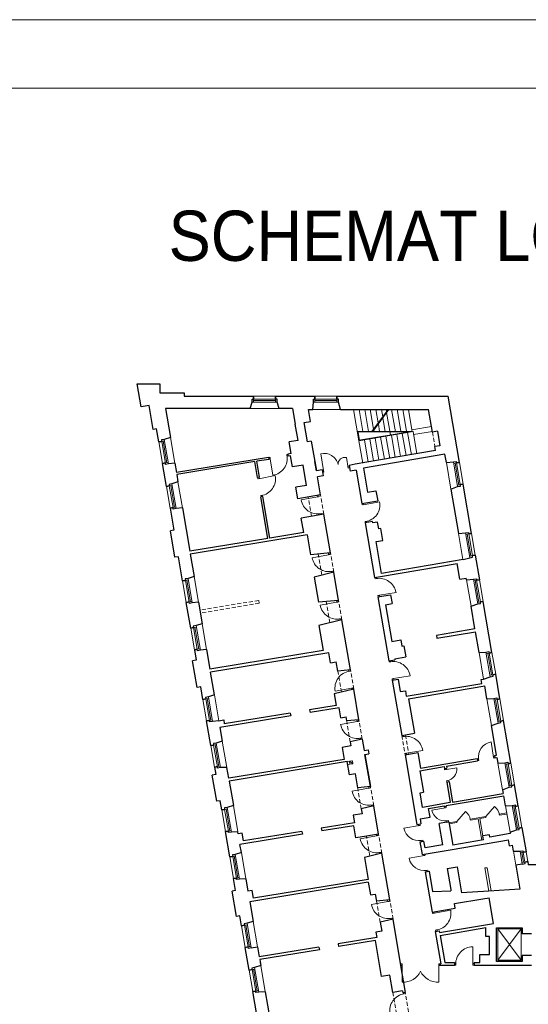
# Model space of a CAD drawing. Header units: centimetres. Extents: x 690840 to 714026, y 27673 to 40762.
# Tile 68 of 162: x 701292 to 701422, y 34511 to 34762. Entities that reach past the tile are written whole.
import ezdxf

# ---------------------------------------------------------------- set-up
doc = ezdxf.new("R2010")
doc.units = ezdxf.units.CM
doc.linetypes.add('DASHED', pattern=[19.05, 12.7, -6.35])
for name, color, linetype, lineweight in [('Drzwi i okna', 51, 'Continuous', 9), ('Kanały wentylacyjne', 3, 'Continuous', 9), ('Opis', 102, 'Continuous', 9), ('Przekrojowa', 253, 'Continuous', 25), ('Ramka', 255, 'Continuous', 9), ('Widokowa', 140, 'Continuous', 9)]:
    doc.layers.add(name, color=color, linetype=linetype, lineweight=lineweight)
doc.layers.add('Obrys powierzchni', color=50, linetype='Continuous', lineweight=9, plot=False)
doc.styles.add('ARIELCE', font='arial.ttf', dxfattribs={"width": 0.9})

# ---------------------------------------------------------------- blocks, each defined once
blk = doc.blocks.new('zw$2918')
at = {"layer": 'Drzwi i okna', "color": 0}
for p, q in [((677.6, -373.9), (670.5, -375.1)), ((671.9, -383), (678.9, -381.8)), ((679, -382.8), (677.6, -373.9)), ((678.9, -381.8), (692.5, -466.2)), ((763.4, -360), (769.2, -359.1)), ((764.8, -368.9), (763.4, -360)), ((764.7, -367.9), (770.3, -367)), ((950.2, -441.6), (936.3, -357.3)), ((1076.8, -429.8), (1067.9, -376)), ((950.2, -441.6), (943.7, -442.7)), ((951.7, -450.5), (945.2, -451.6)), ((950.2, -441.6), (951.7, -450.5)), ((1075.3, -420.9), (1081.8, -419.8)), ((1075.3, -420.9), (1076.8, -429.8)), ((1076.8, -429.8), (1083.3, -428.7)), ((615.9, -484.8), (614.8, -478.3)), ((624.8, -483.3), (615.9, -484.8)), ((620.3, -484.1), (704.4, -468.5)), ((623.8, -483.5), (622.7, -477)), ((639.5, -569), (630.7, -570.5)), ((630.7, -570.5), (631.8, -576.8)), ((639.7, -575.5), (638.6, -569.1)), ((920.3, -577.2), (836.2, -592.7)), ((919, -570.3), (920.3, -577.2)), ((919.3, -577.4), (928.1, -575.7)), ((928.1, -575.7), (926.8, -568.6)), ((1153.2, -616.9), (1237.4, -602)), ((1148.8, -617.6), (1147.7, -611.1)), ((1157.7, -616.2), (1148.8, -617.6)), ((1156.7, -616.3), (1155.6, -609.8)), ((935, -662.8), (943.9, -661.2)), ((936, -662.7), (937, -668.3)), ((943.9, -661.2), (944.9, -667)), ((1171.8, -701.9), (1162.9, -703.4)), ((1162.9, -703.4), (1164, -709.8)), ((1171.8, -708.5), (1170.8, -702.1)), ((976.6, -872), (892.5, -887.5)), ((975.4, -865.1), (976.6, -872)), ((975.6, -872.2), (984.5, -870.6)), ((984.5, -870.6), (983.2, -863.5)), ((991.4, -957.7), (1000.2, -956.1)), ((992.3, -957.5), (993.4, -963.1)), ((1000.2, -956.1), (1001.3, -961.8)), ((1214.4, -995), (1213.3, -988.5)), ((1223.3, -993.5), (1214.4, -995)), ((1222.3, -993.7), (1221.2, -987.2)), ((1026, -1113.1), (1024.7, -1106)), ((1237.4, -1079.3), (1228.5, -1080.7)), ((1228.5, -1080.7), (1229.6, -1087.1)), ((1236.4, -1079.4), (1320.8, -1065.5)), ((1237.5, -1085.8), (1236.4, -1079.4)), ((1018.1, -1114.5), (934, -1130)), ((1016.6, -1106.5), (1018.1, -1114.5)), ((1017.1, -1114.7), (1026, -1113.1)), ((1032.8, -1200.2), (1041.7, -1198.5)), ((1033.8, -1200), (1035, -1206.3)), ((1041.7, -1198.5), (1042.8, -1204.4)), ((1286.2, -1419.9), (1285.2, -1413.4)), ((1295.1, -1418.5), (1286.2, -1419.9)), ((1294.1, -1418.6), (1293, -1412.1)), ((1079.3, -1467.8), (1078.1, -1461.3)), ((1078.3, -1468), (1087.1, -1466.4)), ((1087.1, -1466.4), (1086.1, -1460.7)), ((1309.2, -1504.2), (1300.4, -1505.7)), ((1300.4, -1505.7), (1301.4, -1512.1)), ((1308.2, -1504.4), (1392.6, -1490.5)), ((1309.3, -1510.8), (1308.2, -1504.4)), ((1094.6, -1553.4), (1010.4, -1568.4)), ((1093.6, -1553.5), (1102.4, -1552)), ((1095.9, -1561.1), (1094.6, -1553.4)), ((1102.4, -1552), (1103.7, -1559.1)), ((1122.3, -1723.7), (1038.2, -1739.1)), ((1120.8, -1715.6), (1122.3, -1723.7)), ((1121.3, -1723.8), (1130.1, -1722.2)), ((1130.1, -1722.2), (1128.8, -1714.9)), ((1137, -1809.3), (1145.8, -1807.7)), ((1138, -1809.1), (1139.1, -1815.5)), ((1145.8, -1807.7), (1146.9, -1813.6)), ((1351.6, -1801.4), (1350.5, -1794.9)), ((1360.5, -1799.9), (1351.6, -1801.4)), ((1359.5, -1800.1), (1358.4, -1793.6)), ((1818.8, -1907), (1805.9, -1828.1)), ((1374.6, -1885.7), (1365.7, -1887.1)), ((1365.7, -1887.1), (1366.8, -1893.5)), ((1373.6, -1885.8), (1458, -1871.9)), ((1374.7, -1892.2), (1373.6, -1885.8)), ((1817.9, -1901.6), (1819.4, -1910.5)), ((1824.5, -1901.5), (1818.1, -1902.6)), ((1819.4, -1910.5), (1825.8, -1909.4)), ((1568.7, -1970.2), (1630.4, -1960.2)), ((1742.2, -1915), (1735.7, -1916.1)), ((1743.5, -1922.9), (1737, -1924)), ((1742, -1914), (1743.5, -1922.9)), ((1568.7, -1970.2), (1567.6, -1963.7)), ((1577.6, -1968.8), (1568.7, -1970.2)), ((1575.6, -1969), (1574.5, -1962.5)), ((1179.1, -2056.7), (1180.6, -2064.7)), ((1188.4, -2063.3), (1187.1, -2056.2)), ((1585.5, -2025.1), (1578.6, -2026.3)), ((1578.6, -2026.3), (1579.6, -2032.7)), ((1586.5, -2031.5), (1585.5, -2025.1)), ((1180.6, -2064.7), (1096.5, -2080.2)), ((1179.6, -2064.9), (1188.4, -2063.3)), ((1195.3, -2150.4), (1204.2, -2148.8)), ((1196.3, -2150.2), (1197.3, -2155.8)), ((1204.2, -2148.8), (1205.2, -2154.5)), ((1568.4, -2165.1), (1567.3, -2158.6)), ((1577.2, -2163.6), (1576.2, -2157.1)), ((1572.8, -2164.4), (1503.7, -2175.8)), ((1568.4, -2165.1), (1577.2, -2163.6)), ((1440.3, -2254.8), (1361.5, -2268.6)), ((1434.7, -2249.2), (1435.8, -2255.6)), ((1434.8, -2255.8), (1443.7, -2254.2)), ((1443.7, -2254.2), (1442.6, -2247.8)), ((1579.3, -2231.1), (1588.2, -2229.7)), ((1580.4, -2237.5), (1579.3, -2231.1)), ((1588.2, -2229.7), (1589.2, -2236.1)), ((1222, -2307.2), (1137.9, -2322.7)), ((1220.8, -2300.3), (1222, -2307.2)), ((1221.1, -2307.4), (1229.9, -2305.8)), ((1229.9, -2305.8), (1228.6, -2298.7)), ((1448.1, -2331.5), (1456.9, -2330)), ((1449.1, -2331.4), (1450.2, -2337.9)), ((1456.9, -2330), (1458.1, -2336.5)), ((1236.8, -2392.9), (1245.6, -2391.2)), ((1237.8, -2392.7), (1238.9, -2399)), ((1245.6, -2391.2), (1246.7, -2397)), ((1466.6, -2407.6), (1387.8, -2421.4)), ((1461, -2402), (1462.2, -2408.4)), ((1461.2, -2408.5), (1470, -2407)), ((1470, -2407), (1468.9, -2400.6)), ((1474.4, -2484.3), (1483.3, -2482.8)), ((1475.4, -2484.1), (1476.5, -2490.6)), ((1483.3, -2482.8), (1484.4, -2489.3)), ((1279.5, -2643.3), (1195.4, -2658.8)), ((1278, -2635.3), (1279.5, -2643.3)), ((1278.5, -2643.5), (1287.4, -2641.9)), ((1287.4, -2641.9), (1286, -2634.6)), ((1507.8, -2703.3), (1506.6, -2696.3)), ((1516.7, -2701.7), (1507.8, -2703.3)), ((1514.5, -2695), (1515.7, -2701.9)), ((1515.7, -2701.9), (1600, -2687.6)), ((1294.2, -2729), (1303.1, -2727.4)), ((1295.2, -2728.8), (1296.4, -2735.1)), ((1303.1, -2727.4), (1304.2, -2733.2)), ((1531.2, -2787.4), (1522.3, -2788.9)), ((1522.3, -2788.9), (1523.3, -2794.9)), ((1530.2, -2787.6), (1531.2, -2793.6)), ((1712.5, -2960), (1712.1, -2874.5)), ((1352.7, -2961.1), (1346.2, -2961.1)), ((1352.6, -2970.1), (1352.7, -2961.1)), ((1539.7, -2970.1), (1539.7, -2961.1)), ((1539.7, -2961.1), (1546.2, -2961.1)), ((1625.6, -2960.5), (1619, -2960.5)), ((1625.6, -2959.5), (1625.6, -2968.5)), ((1712.5, -2959), (1712.5, -2968)), ((1719, -2960), (1712.5, -2960)), ((1346.2, -2969.1), (1352.6, -2969.1)), ((1352.6, -2969.1), (1352.5, -3054.6)), ((1546.2, -2969.1), (1539.7, -2969.1)), ((1539.7, -2969.1), (1539.8, -3054.6)), ((1625.6, -2968.5), (1619, -2968.5)), ((1712.5, -2968), (1719, -2968)), ((1359.2, -3114.6), (1358.2, -3109)), ((1358.2, -3114.8), (1367, -3113.2)), ((1367, -3113.2), (1366, -3107.4))]:
    blk.add_line(p, q, dxfattribs=at)
at = {"layer": 'Drzwi i okna', "color": 0, "ltscale": 1.6}
for p, q in [((1778.9, -2208.5), (1823.5, -2158.4)), ((1630.6, -2233.8), (1675.1, -2183.8))]:
    blk.add_line(p, q, dxfattribs=at)
at = {"layer": 'Drzwi i okna', "color": 0}
for centre, radius, start, end in [((755.5, -366), 78.2, 187.546, 190.8446), ((621.9, -492.7), 78.2, 278.1438, 281.4424), ((937.8, -653.4), 78.2, 98.7681, 102.0666), ((1154.7, -625.5), 78.2, 277.7082, 281.0068), ((994.1, -948.3), 78.2, 98.7681, 102.0666), ((1220.4, -1002.9), 78.2, 277.7082, 281.0068), ((1035.6, -1190.7), 78.2, 98.7681, 102.0666), ((1292.2, -1427.9), 78.2, 277.7082, 281.0068), ((1084.2, -1475.9), 78.2, 278.4889, 281.7875), ((1139.7, -1799.9), 78.2, 98.7681, 102.0666), ((1819.3, -1904.7), 77.8, 99.9306, 189.3047), ((1357.5, -1809.3), 78.2, 277.7082, 281.0068), ((1741.5, -1918.6), 78.2, 7.6634, 10.962), ((1198.1, -2141), 78.2, 98.7681, 102.0666), ((1570.3, -2164.2), 67.5, 189.8932, 279.8733), ((1452.6, -2332), 78.2, 98.2531, 101.5517), ((1569.9, -2153.5), 78.2, 277.7578, 281.0564), ((1239.5, -2383.4), 78.2, 98.7681, 102.0666), ((1437.9, -2254.4), 77.8, 190.5203, 279.8944), ((1479, -2484.8), 78.2, 98.2531, 101.5517), ((1464.2, -2407.1), 77.8, 190.5203, 279.8944), ((1297, -2719.6), 78.2, 98.7681, 102.0666), ((1525.4, -2779.5), 78.2, 97.9911, 101.2896), ((1430.8, -2965.8), 78.2, 178.2653, 181.5639), ((1461.5, -2965.8), 78.2, 358.4361, 1.7347), ((1634.4, -2963.8), 78.2, 358.6209, 1.9195)]:
    blk.add_arc(centre, radius, start, end, dxfattribs=at)
at = {"layer": 'Drzwi i okna', "color": 0, "ltscale": 1.6}
for centre, radius, start, end in [((678.9, -380.6), 86.7, 279.0709, 10.6815), ((954.4, -427), 72.1, 11.9188, 104.5567), ((1059.5, -409.7), 34.7, 75.9366, 184.1291), ((619.1, -484.5), 86.7, 278.9985, 10.6091), ((921.5, -577.1), 86.7, 190.2929, 281.9036), ((1152, -617.3), 86.7, 278.5629, 10.1735), ((977.9, -872), 86.7, 190.2929, 281.9036), ((1235.2, -1079.4), 86.7, 9.2331, 100.8437), ((1019.4, -1114.5), 86.7, 190.2929, 281.9036), ((1307, -1504.4), 86.7, 9.2331, 100.8437), ((1095.7, -1553), 86.7, 98.6519, 190.2626), ((1123.5, -1723.6), 86.7, 190.2929, 281.9036), ((1372.3, -1885.9), 86.7, 9.2331, 100.8437), ((1573.2, -1968.6), 57.8, 276.9522, 8.388), ((1181.8, -2064.7), 86.7, 190.2929, 281.9036), ((1787, -2208.6), 62, 8.3094, 53.9766), ((1638.7, -2234), 62, 8.3094, 53.9766), ((1223.3, -2307.2), 86.7, 190.2929, 281.9036), ((1280.8, -2643.3), 86.7, 190.2929, 281.9036), ((1514.5, -2702.3), 86.7, 278.1541, 9.7648), ((1712.3, -2961.3), 86.7, 90.1458, 181.7564), ((1359.1, -2959.4), 95.4, 266.0716, 335.8764), ((1533.3, -2959.4), 95.4, 204.1236, 273.9284), ((1375.7, -3199.7), 86.7, 98.6519, 190.2626)]:
    blk.add_arc(centre, radius, start, end, dxfattribs=at)
at = {"layer": 'Kanały wentylacyjne', "color": 0}
for p, q in [((1093.3, -1925.2), (1072.1, -1928.8)), ((1095.9, -1939.9), (1074.7, -1943.6)), ((1083.1, -1926.9), (1097.9, -1924.4)), ((1085.7, -1941.7), (1083.1, -1926.9)), ((1083.1, -1926.9), (1100.4, -1939.1)), ((1100.4, -1939.1), (1085.7, -1941.7)), ((1097.9, -1924.4), (1100.4, -1939.1))]:
    blk.add_line(p, q, dxfattribs=at)
at = {"layer": 'Przekrojowa', "color": 0, "ltscale": 1.6}
for p, q in [((20.1, -117.3), (0, 0)), ((0, 0), (115, 0)), ((115, 0), (115, -45)), ((115, -45), (239, -45)), ((239, -45), (239, -63)), ((239, -63), (594, -63)), ((575.7, -125), (586.2, -92.8)), ((706, -63), (907, -63)), ((724.3, -125), (713.8, -92.8)), ((896.4, -129.9), (899.2, -92.8)), ((1019, -63), (1586.8, -63)), ((1038.1, -129.9), (1026.8, -92.8)), ((1644.6, -401), (1586.8, -63)), ((60.2, -110.4), (20.1, -117.3)), ((81.1, -232.8), (60.2, -110.4)), ((575.7, -125), (143.8, -125)), ((143.8, -125), (169.2, -273.1)), ((792.8, -125), (724.3, -125)), ((792.8, -125), (806.6, -205.4)), ((884.5, -192.1), (873.9, -129.9)), ((873.9, -129.9), (896.4, -129.9)), ((1038.1, -129.9), (1048.7, -129.9)), ((1048.7, -129.9), (1487.3, -129.9)), ((1506.9, -246.1), (1487.3, -129.9)), ((852, -197.7), (884.5, -192.1)), ((868.8, -296.3), (852, -197.7)), ((98.9, -229.8), (81.1, -232.8)), ((110.2, -295.8), (98.9, -229.8)), ((820.8, -288.6), (806.6, -205.4)), ((1531.7, -241.8), (1506.9, -246.1)), ((1531.7, -241.8), (1544.4, -315.9)), ((169.2, -273.1), (138.2, -283.2)), ((820.8, -288.6), (776, -296.3)), ((786.2, -356.1), (776, -296.3)), ((888.5, -292.9), (868.8, -296.3)), ((888.5, -292.9), (914.4, -444.3)), ((1522.7, -340.3), (1231.6, -390.1)), ((1544.4, -315.9), (1519.4, -320.2)), ((1522.7, -340.3), (1519.4, -320.2)), ((670.5, -375.1), (199.8, -452.3)), ((600.2, -397), (201.5, -462.3)), ((614.1, -478.4), (600.2, -397)), ((672.2, -385.2), (610.1, -395.3)), ((624, -476.8), (610.1, -395.3)), ((670.5, -375.1), (672.2, -385.2)), ((786.2, -356.1), (769.2, -358.9)), ((769.2, -358.9), (770.9, -369)), ((782.8, -367), (770.9, -369)), ((792.5, -424.2), (782.8, -367)), ((914.4, -444.3), (906.1, -395.8)), ((1231.6, -390.1), (1112.7, -410.4)), ((1570.5, -359.3), (1154.5, -430.4)), ((1577.8, -400.7), (1570.5, -359.3)), ((1577.8, -400.7), (1613.9, -398.4)), ((149.1, -523.5), (129, -406.2)), ((191.8, -405.2), (159.6, -408.7)), ((191.8, -405.2), (199.8, -452.3)), ((846.8, -414.9), (792.5, -424.2)), ((864.5, -518.4), (846.8, -414.9)), ((943.1, -439.4), (914.4, -444.3)), ((943.1, -439.4), (948.3, -470)), ((1112.7, -410.4), (1081.1, -415.8)), ((1081.1, -415.8), (1086.3, -446.4)), ((1117.9, -441), (1086.3, -446.4)), ((1117.9, -441), (1147.1, -611.2)), ((1154.5, -430.4), (1175.6, -553.6)), ((208.1, -500.8), (177.1, -510.9)), ((201.5, -462.3), (208.1, -500.8)), ((624, -476.8), (614.1, -478.4)), ((948.3, -470), (919.7, -474.9)), ((935.4, -567.2), (919.7, -474.9)), ((864.5, -518.4), (810.2, -527.7)), ((820.4, -586.8), (810.2, -527.7)), ((1175.6, -553.6), (1218.5, -546.3)), ((1218.5, -546.3), (1227.3, -597.5)), ((1600.9, -536.9), (1635.4, -524.1)), ((1600.9, -536.9), (1639.6, -763.5)), ((1706.6, -763.8), (1663.4, -511.4)), ((640.8, -575.3), (631, -576.9)), ((667.3, -789.3), (631, -576.9)), ((677.2, -787.7), (640.8, -575.3)), ((935.4, -567.2), (820.4, -586.8)), ((1147.1, -611.2), (1227.3, -597.5)), ((168, -633.9), (187.4, -747.3)), ((230.7, -632.9), (198.5, -636.4)), ((230.7, -632.9), (268.6, -854.6)), ((952.3, -665.7), (837.2, -685.4)), ((849.8, -759.3), (837.2, -685.4)), ((986, -863), (952.3, -665.7)), ((1201.3, -703.4), (1164, -709.8)), ((1202.4, -709.9), (1201.3, -703.4)), ((187.4, -747.3), (169.6, -750.3)), ((192.7, -885.4), (169.6, -750.3)), ((1164, -709.8), (1211.7, -988.7)), ((1226.8, -705.7), (1202.4, -709.9)), ((1232.8, -740.6), (1226.8, -705.7)), ((1242.7, -738.9), (1232.8, -740.6)), ((1253, -799.1), (1242.7, -738.9)), ((667.3, -789.3), (268.6, -854.6)), ((867.8, -770.8), (271, -868.7)), ((849.8, -759.3), (677.2, -787.7)), ((867.8, -770.8), (885.2, -872.3)), ((1219.4, -804.8), (1253, -799.1)), ((1639.6, -763.5), (1676, -761.1)), ((1182.4, -817.2), (1182.4, -817.2)), ((1247.4, -967.4), (1219.4, -804.8)), ((210.4, -882.3), (192.7, -885.4)), ((231.5, -1005.5), (210.4, -882.3)), ((271, -868.7), (290.5, -982.8)), ((986, -863), (885.2, -872.3)), ((1663.3, -896.3), (1247.4, -967.4)), ((1725.5, -874.2), (1747, -1000.4)), ((1242.1, -983.5), (1633.1, -916.7)), ((1646.8, -996.7), (1633.1, -916.7)), ((290.5, -982.8), (259.5, -992.9)), ((1002.9, -961.6), (902.6, -986)), ((902.6, -986), (924.6, -1115)), ((1027.5, -1105.5), (1002.9, -961.6)), ((1211.7, -988.7), (1242.1, -983.5)), ((1646.8, -996.7), (1679.4, -991.1)), ((1681, -1001), (1679.4, -991.1)), ((1681, -1001), (1716.4, -997.7)), ((1027.5, -1105.5), (924.6, -1115)), ((1228.6, -1087.3), (1259, -1082.1)), ((1228.6, -1087.3), (1248.8, -1083.8)), ((1228.6, -1087.3), (1284.5, -1413.5)), ((1259, -1082.1), (1293.5, -1076.2)), ((1293.5, -1076.2), (1301.3, -1121.5)), ((272.8, -1247), (250.4, -1115.9)), ((313.1, -1114.9), (280.9, -1118.4)), ((313.1, -1114.9), (331.8, -1224.3)), ((1266.8, -1127.4), (1301.3, -1121.5)), ((1266.8, -1127.4), (1298.9, -1314.7)), ((1704.1, -1135.7), (1737.9, -1123.4)), ((1723.7, -1250.3), (1704.1, -1135.7)), ((1810.6, -1372), (1765.9, -1110.8)), ((328.7, -1206.3), (331.8, -1224.3)), ((1044.3, -1204), (926.5, -1232.8)), ((1088.2, -1460.3), (1044.3, -1204)), ((331.8, -1224.3), (300.8, -1234.4)), ((926.5, -1232.8), (948.4, -1361.1)), ((1723.7, -1250.3), (1526.9, -1284)), ((1298.9, -1314.7), (1345.2, -1306.8)), ((1345.2, -1306.8), (1350.6, -1338.3)), ((1526.9, -1284), (1529.3, -1298.8)), ((1529.3, -1298.8), (1726.2, -1265.1)), ((1744.4, -1371.7), (1726.2, -1265.1)), ((354.4, -1356.4), (322.2, -1359.9)), ((354.4, -1356.4), (371.4, -1455.7)), ((1350.6, -1338.3), (1360.5, -1336.6)), ((1360.5, -1336.6), (1370.3, -1393.8)), ((291.7, -1357.4), (300.8, -1410.7)), ((948.4, -1361.1), (371.4, -1455.7)), ((977.1, -1372.9), (374.1, -1471.7)), ((985.8, -1424), (977.1, -1372.9)), ((1314.1, -1403.4), (1370.3, -1393.8)), ((1314.1, -1403.4), (1314.9, -1408.3)), ((1744.4, -1371.7), (1780, -1369.3)), ((300.8, -1410.7), (283, -1413.7)), ((306.3, -1549.7), (283, -1413.7)), ((985.8, -1424), (1015.4, -1419)), ((1023.5, -1466.3), (1015.4, -1419)), ((1284.5, -1413.5), (1314.9, -1408.3)), ((394, -1588), (374.1, -1471.7)), ((1088.2, -1460.3), (1023.5, -1466.3)), ((1301.4, -1512.1), (1331.8, -1506.9)), ((1331.8, -1506.9), (1342.8, -1571)), ((1755.8, -1509.6), (1767.7, -1507.6)), ((1767.7, -1507.6), (1801.4, -1495)), ((1851, -1608.5), (1829.5, -1482.4)), ((324, -1546.7), (306.3, -1549.7)), ((335, -1610.7), (324, -1546.7)), ((1301.4, -1512.1), (1349.9, -1795)), ((1373.3, -1595.2), (1759.2, -1529.2)), ((1385.2, -1607.3), (1773.4, -1541)), ((1759.2, -1529.2), (1755.8, -1509.6)), ((1784.9, -1608.2), (1773.4, -1541)), ((394, -1588), (363, -1598.1)), ((1105, -1558.9), (1005.9, -1583.1)), ((1005.9, -1583.1), (1016, -1642.1)), ((1131.6, -1714.6), (1105, -1558.9)), ((1342.8, -1571), (1368.4, -1566.6)), ((1368.4, -1566.6), (1373.3, -1595.2)), ((1385.2, -1607.3), (1415.4, -1783.7)), ((1784.9, -1608.2), (1820.4, -1605.9)), ((1016, -1642.1), (879.6, -1664.5)), ((1030.2, -1654), (882, -1678.3)), ((1039, -1705.1), (1030.2, -1654)), ((783.3, -1694.4), (422.3, -1753.6)), ((780.9, -1680.6), (444.6, -1735.8)), ((780.9, -1680.6), (783.3, -1694.4)), ((879.6, -1664.5), (882, -1678.3)), ((1039, -1705.1), (1065.6, -1700.6)), ((1069, -1720.4), (1065.6, -1700.6)), ((375.3, -1846.3), (353.9, -1721.1)), ((416.6, -1720.1), (384.4, -1723.7)), ((416.6, -1720.1), (441.3, -1716.1)), ((422.3, -1753.6), (434.3, -1823.6)), ((441.3, -1716.1), (444.6, -1735.8)), ((1131.6, -1714.6), (1069, -1720.4)), ((1808.1, -1744.1), (1841.9, -1731.6)), ((1834, -1895.8), (1808.1, -1744.1)), ((1907.2, -1936.8), (1869.9, -1718.9)), ((1349.9, -1795), (1369.8, -1791.6)), ((1369.8, -1791.6), (1415.4, -1783.8)), ((434.3, -1823.6), (403.3, -1833.7)), ((1090.9, -1848.4), (1046.5, -1856)), ((1046.5, -1856), (1057, -1917.1)), ((1148.5, -1813.2), (1087.4, -1828.1)), ((1087.4, -1828.1), (1090.9, -1848.4)), ((1148.5, -1813.2), (1158.6, -1872.4)), ((1158.6, -1872.4), (1178.3, -1869)), ((1162.2, -1893.1), (1181.9, -1889.7)), ((1162.2, -1893.1), (1190, -2055.7)), ((1190, -2055.7), (1162.2, -1893.1)), ((1178.3, -1869), (1181.9, -1889.7)), ((1366.8, -1893.5), (1386.7, -1890.1)), ((1366.8, -1893.5), (1427.9, -2250.3)), ((1386.7, -1890.1), (1432.3, -1882.3)), ((1432.3, -1882.3), (1445.9, -1962.2)), ((1823.8, -1897.6), (1834, -1895.8)), ((1823.8, -1897.6), (1825.8, -1909.4)), ((1825.8, -1909.4), (1836.1, -1907.7)), ((1836.1, -1907.7), (1841, -1936.4)), ((394.2, -1956.7), (400.7, -1995.2)), ((457.3, -1957.9), (424.7, -1959.2)), ((466.8, -2013.8), (457.3, -1957.9)), ((1057, -1917.1), (466.8, -2013.8)), ((1072.1, -1928.8), (469.2, -2027.6)), ((1083.8, -1996.7), (1072.1, -1928.8)), ((1443, -1974.9), (1566, -1953.8)), ((1445.9, -1962.2), (1735.1, -1912.7)), ((1566, -1953.8), (1567.6, -1963.7)), ((1577.8, -1951.8), (1737.1, -1924.6)), ((1577.8, -1951.8), (1579.5, -1961.7)), ((1735.1, -1912.7), (1737.1, -1924.6)), ((1841, -1936.4), (1876.5, -1934.1)), ((400.7, -1995.2), (383, -1998.2)), ((405.7, -2131.3), (383, -1998.2)), ((1113.3, -1991.7), (1083.8, -1996.7)), ((1125.3, -2061.7), (1113.3, -1991.7)), ((1443, -1974.9), (1461.8, -2084.3)), ((1567.6, -1963.7), (1579.5, -1961.7)), ((469.2, -2027.6), (490.6, -2152.8)), ((1190, -2055.7), (1125.3, -2061.7)), ((1579.5, -2032.7), (1591.3, -2030.7)), ((1579.5, -2032.7), (1597.6, -2138.1)), ((1591.3, -2030.7), (1609.4, -2136.1)), ((1864.2, -2072.4), (1898, -2059.9)), ((1944.4, -2154.6), (1926, -2047.2)), ((1443.8, -2087.3), (1461.8, -2084.3)), ((1456.6, -2162.2), (1443.8, -2087.3)), ((1576.5, -2153), (1871.2, -2102.6)), ((1609.4, -2136.1), (1867.6, -2092)), ((1864.2, -2072.4), (1867.6, -2092)), ((1880, -2154.2), (1871.2, -2102.6)), ((423.5, -2128.2), (405.7, -2131.3)), ((431.6, -2175.6), (423.5, -2128.2)), ((490.6, -2152.8), (459.6, -2162.9)), ((1206.8, -2154.3), (1143.8, -2169.6)), ((1231.4, -2298.2), (1206.8, -2154.3)), ((1597.6, -2138.1), (1456.6, -2162.2)), ((1486.8, -2168.3), (1566.6, -2154.7)), ((1566.6, -2154.7), (1567.3, -2158.6)), ((1567.3, -2158.6), (1577.1, -2156.9)), ((1576.5, -2153), (1577.1, -2156.9)), ((1880, -2154.2), (1913.8, -2152)), ((1148, -2194.6), (1101.7, -2202.5)), ((1101.7, -2202.5), (1108.3, -2241.1)), ((1143.8, -2169.6), (1148, -2194.6)), ((1494.4, -2212.7), (1486.8, -2168.3)), ((1108.3, -2241.1), (939.6, -2268.7)), ((1105.7, -2255.7), (942.1, -2282.5)), ((1116.4, -2317.8), (1105.7, -2255.7)), ((1427.9, -2250.3), (1448.1, -2246.9)), ((1443.7, -2221.3), (1494.4, -2212.7)), ((1443.7, -2221.3), (1448.1, -2246.9)), ((1580.4, -2237.5), (1540.9, -2244.3)), ((1559.1, -2353.8), (1540.9, -2244.3)), ((1580.4, -2237.5), (1590.2, -2235.8)), ((1590.2, -2235.8), (1610, -2355.2)), ((472.5, -2415.1), (450.5, -2285.9)), ((513.6, -2287.2), (481, -2288.5)), ((515.2, -2297), (513.6, -2287.2)), ((536, -2293.6), (515.2, -2297)), ((843.2, -2298.7), (524.5, -2351)), ((542.8, -2333.8), (536, -2293.6)), ((840.9, -2284.9), (542.8, -2333.8)), ((840.9, -2284.9), (843.2, -2298.7)), ((939.6, -2268.7), (941.9, -2282.5)), ((1169.6, -2308.7), (1116.4, -2317.8)), ((1231.4, -2298.2), (1169.6, -2308.7)), ((1797.7, -2301.8), (1764.2, -2307.5)), ((1767.8, -2328.2), (1764.2, -2307.5)), ((1799.8, -2313.6), (1797.7, -2301.8)), ((1904.2, -2295.8), (1799.8, -2313.6)), ((1903.1, -2289.6), (1935.3, -2277.7)), ((1903.1, -2289.6), (1904.2, -2295.8)), ((1963.3, -2265), (1984.5, -2389.1)), ((531.5, -2392.3), (524.5, -2351)), ((1443.1, -2339), (1463.3, -2335.6)), ((1443.1, -2339), (1454.1, -2403.1)), ((1468.9, -2369.2), (1463.3, -2335.6)), ((1559.1, -2353.8), (1468.9, -2369.2)), ((1607.4, -2376.9), (1894.2, -2327.9)), ((1767.8, -2328.2), (1610, -2355.2)), ((1899.4, -2358.5), (1894.2, -2327.9)), ((1899.4, -2358.5), (1914.5, -2355.9)), ((1919.6, -2385.9), (1914.5, -2355.9)), ((531.5, -2392.3), (500.6, -2402.4)), ((1248.3, -2396.7), (1159.9, -2418.3)), ((1288.9, -2634.3), (1248.3, -2396.7)), ((1454.1, -2403.1), (1474.3, -2399.7)), ((1474.3, -2399.7), (1607.4, -2376.9)), ((1919.6, -2385.9), (1953.9, -2386.5)), ((1159.9, -2418.3), (1179.1, -2530.4)), ((1965, -2451.5), (1931.8, -2457.2)), ((1931.8, -2457.2), (1952.9, -2580.6)), ((1931.8, -2457.2), (1932.7, -2462.3)), ((1993, -2438.8), (1993.9, -2444.3)), ((1993, -2438.8), (1995.8, -2455.3)), ((2046.2, -2455.3), (1995.8, -2455.3)), ((1469.3, -2491.8), (1489.5, -2488.4)), ((1469.3, -2491.8), (1504.5, -2696.8)), ((1489.5, -2488.4), (1507.2, -2591.9)), ((1581.5, -2474.7), (1632.8, -2465.9)), ((1581.5, -2474.7), (1599.9, -2582.3)), ((1632.8, -2465.9), (1655.4, -2598)), ((501.9, -2586.6), (491.4, -2525.5)), ((554.5, -2526.7), (522, -2528)), ((554.5, -2526.7), (565.3, -2589.8)), ((1179.2, -2544.6), (574.5, -2643.7)), ((1179.1, -2530.4), (592.9, -2626.5)), ((1179.2, -2544.6), (1190.3, -2609.6)), ((501.9, -2586.6), (484.1, -2589.6)), ((506.2, -2718.7), (484.1, -2589.6)), ((586, -2586.4), (565.3, -2589.8)), ((592.9, -2626.5), (586, -2586.4)), ((1190.3, -2609.6), (1215.2, -2605.3)), ((1215.2, -2605.3), (1221.2, -2640.6)), ((1507.2, -2591.9), (1600.9, -2588.2)), ((1599.9, -2582.3), (1600.9, -2588.2)), ((1795.1, -2589.8), (1655.4, -2598)), ((1952.9, -2580.6), (1795.1, -2589.8)), ((574.5, -2643.7), (591.7, -2744.2)), ((1288.9, -2634.3), (1221.2, -2640.6)), ((1619.4, -2653.9), (1764.3, -2629.1)), ((1623.2, -2676.5), (1619.4, -2653.9)), ((1764.3, -2629.1), (1795.8, -2623.7)), ((1818.2, -2754.8), (1795.8, -2623.7)), ((1504.5, -2696.8), (1524.7, -2693.4)), ((1524.7, -2693.4), (1623.2, -2676.5)), ((523.9, -2715.7), (506.2, -2718.7)), ((532.7, -2767), (523.9, -2715.7)), ((591.7, -2744.2), (560.7, -2754.3)), ((1305.8, -2732.9), (1239.8, -2748.9)), ((1239.8, -2748.9), (1247.6, -2794.5)), ((1346.2, -2969.1), (1305.8, -2732.9)), ((1543.2, -2801.8), (1818.2, -2754.8)), ((1247.6, -2794.5), (1218, -2799.6)), ((1218, -2799.6), (1222.7, -2827.2)), ((1521.4, -2795.4), (1541.5, -2792)), ((1521.4, -2795.4), (1549.7, -2961.1)), ((1541.6, -2791.9), (1543.2, -2801.8)), ((1545.7, -2816.2), (1778.5, -2776.4)), ((1778.5, -2821.3), (1778.5, -2776.4)), ((1834.3, -2949.8), (1834.3, -2777)), ((1834.3, -2777), (1963.9, -2777)), ((1963.9, -2777), (1963.9, -2808.1)), ((2011.9, -2808.1), (1963.9, -2808.1)), ((1222.7, -2827.2), (1025.6, -2859.6)), ((1025.6, -2859.6), (1028, -2873.1)), ((1215.3, -2842.4), (1028, -2873.1)), ((1246.6, -3025.7), (1215.3, -2842.4)), ((1545.7, -2816.2), (1569.5, -2955.1)), ((1798.5, -2821.3), (1778.5, -2821.3)), ((1798.5, -2913.3), (1798.5, -2821.3)), ((571.3, -2992.7), (551.6, -2877.4)), ((582.2, -2880), (614, -2874.6)), ((614, -2874.6), (622.7, -2925.6)), ((927.6, -2875.6), (622.7, -2925.6)), ((930, -2889.1), (625, -2939.1)), ((927.6, -2875.6), (930, -2889.1)), ((1748.5, -2955.1), (1748.5, -2913.3)), ((1748.5, -2913.3), (1798.5, -2913.3)), ((625, -2939.1), (630.3, -2970)), ((627.8, -2955), (630.3, -2970)), ((1546.2, -2969.1), (1546.2, -2961.1)), ((1546.2, -2961.1), (1549.7, -2961.1)), ((1569.5, -2955.1), (1619, -2955.1)), ((1619, -2955.1), (1619, -2969.1)), ((1719, -2955.1), (1748.5, -2955.1)), ((1719, -2955.1), (1719, -2969.1)), ((1963.9, -2949.8), (1834.3, -2949.8)), ((2011.9, -2919.1), (1963.9, -2919.1)), ((1963.9, -2919.1), (1963.9, -2949.8)), ((630.3, -2970), (599.3, -2980)), ((1344.5, -2969.1), (1368.1, -3107.1)), ((1346.2, -2969.1), (1344.5, -2969.1)), ((1619, -2969.1), (1546.2, -2969.1)), ((1787.9, -2969.1), (1719, -2969.1)), ((2011.9, -2969.1), (1787.9, -2969.1)), ((1290, -3018.3), (1246.6, -3025.7)), ((1305.1, -3106.7), (1290, -3018.3)), ((610.4, -3221.4), (590.2, -3103.1)), ((653.3, -3104.3), (620.7, -3105.6)), ((653.3, -3104.3), (676.4, -3239.5)), ((1354.4, -3098.3), (1305.1, -3106.7)), ((1354.4, -3098.3), (1356.3, -3109.1)), ((1368.1, -3107.1), (1356.3, -3109.1))]:
    blk.add_line(p, q, dxfattribs=at)
at = {"layer": 'Przekrojowa', "color": 0}
for p, q in [((586.2, -92.8), (586.2, -78)), ((586.2, -78), (594, -78)), ((594, -78), (594, -63)), ((594, -63), (594, -78)), ((706, -78), (706, -63)), ((706, -63), (706, -78)), ((713.8, -78), (706, -78)), ((713.8, -92.8), (713.8, -78)), ((899.2, -92.8), (899.2, -78)), ((899.2, -78), (907, -78)), ((907, -78), (907, -63)), ((907, -63), (907, -78)), ((1019, -78), (1019, -63)), ((1019, -63), (1019, -78)), ((1026.8, -78), (1019, -78)), ((1026.8, -92.8), (1026.8, -78)), ((124.9, -293.3), (110.2, -295.8)), ((110.2, -295.8), (124.9, -293.3)), ((138.2, -283.2), (123.6, -285.7)), ((123.6, -285.7), (124.9, -293.3)), ((1613.9, -398.4), (1628.5, -395.9)), ((1628.5, -395.9), (1629.8, -403.6)), ((1629.8, -403.6), (1644.6, -401)), ((1644.6, -401), (1629.8, -403.6)), ((143.8, -403.7), (129, -406.2)), ((129, -406.2), (143.8, -403.7)), ((145.1, -411.4), (143.8, -403.7)), ((159.7, -408.9), (145.1, -411.4)), ((163.8, -521), (149.1, -523.5)), ((149.1, -523.5), (163.8, -521)), ((177.1, -510.9), (162.5, -513.3)), ((162.5, -513.3), (163.8, -521)), ((1635.4, -524.1), (1650, -521.6)), ((1648.7, -513.9), (1663.4, -511.4)), ((1663.4, -511.4), (1648.7, -513.9)), ((1650, -521.6), (1648.7, -513.9)), ((182.7, -631.4), (168, -633.9)), ((168, -633.9), (182.7, -631.4)), ((184, -639.1), (182.7, -631.4)), ((198.6, -636.6), (184, -639.1)), ((1676, -761.1), (1690.5, -758.6)), ((1690.5, -758.6), (1691.9, -766.3)), ((1691.9, -766.3), (1706.6, -763.8)), ((1706.6, -763.8), (1691.9, -766.3)), ((1663.3, -896.3), (1712, -884.4)), ((1710.7, -876.7), (1725.5, -874.2)), ((1725.5, -874.2), (1710.7, -876.7)), ((1712, -884.4), (1710.7, -876.7)), ((246.2, -1003), (231.5, -1005.5)), ((231.5, -1005.5), (246.2, -1003)), ((259.5, -992.9), (244.9, -995.4)), ((244.9, -995.4), (246.2, -1003)), ((1716.4, -997.7), (1731, -995.2)), ((1731, -995.2), (1732.3, -1002.9)), ((1732.3, -1002.9), (1747, -1000.4)), ((1747, -1000.4), (1732.3, -1002.9)), ((265.1, -1113.4), (250.4, -1115.9)), ((250.4, -1115.9), (265.1, -1113.4)), ((266.4, -1121.1), (265.1, -1113.4)), ((281, -1118.6), (266.4, -1121.1)), ((1737.9, -1123.4), (1752.5, -1120.9)), ((1751.2, -1113.3), (1765.9, -1110.8)), ((1765.9, -1110.8), (1751.2, -1113.3)), ((1752.5, -1120.9), (1751.2, -1113.3)), ((287.5, -1244.5), (272.8, -1247)), ((272.8, -1247), (287.5, -1244.5)), ((300.8, -1234.4), (286.2, -1236.8)), ((286.2, -1236.8), (287.5, -1244.5)), ((306.4, -1354.9), (291.7, -1357.4)), ((291.7, -1357.4), (306.4, -1354.9)), ((307.7, -1362.6), (306.4, -1354.9)), ((322.3, -1360.1), (307.7, -1362.6)), ((1780, -1369.3), (1794.5, -1366.8)), ((1794.5, -1366.8), (1795.9, -1374.5)), ((1795.9, -1374.5), (1810.6, -1372)), ((1810.6, -1372), (1795.9, -1374.5)), ((1801.4, -1495), (1816, -1492.5)), ((1814.7, -1484.9), (1829.5, -1482.4)), ((1829.5, -1482.4), (1814.7, -1484.9)), ((1816, -1492.5), (1814.7, -1484.9)), ((349.7, -1608.2), (335, -1610.7)), ((335, -1610.7), (349.7, -1608.2)), ((363, -1598.1), (348.4, -1600.6)), ((348.4, -1600.6), (349.7, -1608.2)), ((1820.4, -1605.9), (1835, -1603.4)), ((1835, -1603.4), (1836.3, -1611.1)), ((1836.3, -1611.1), (1851, -1608.5)), ((1851, -1608.5), (1836.3, -1611.1)), ((368.6, -1718.6), (353.9, -1721.1)), ((353.9, -1721.1), (368.6, -1718.6)), ((369.9, -1726.3), (368.6, -1718.6)), ((384.5, -1723.8), (369.9, -1726.3)), ((1841.9, -1731.6), (1856.5, -1729.1)), ((1855.2, -1721.5), (1869.9, -1718.9)), ((1869.9, -1718.9), (1855.2, -1721.5)), ((1856.5, -1729.1), (1855.2, -1721.5)), ((390, -1843.8), (375.3, -1846.3)), ((375.3, -1846.3), (390, -1843.8)), ((403.3, -1833.7), (388.7, -1836.1)), ((388.7, -1836.1), (390, -1843.8)), ((408.9, -1954.2), (394.2, -1956.7)), ((394.2, -1956.7), (408.9, -1954.2)), ((410.2, -1961.9), (408.9, -1954.2)), ((424.8, -1959.4), (410.2, -1961.9)), ((1876.5, -1934.1), (1891.1, -1931.7)), ((1891.1, -1931.7), (1892.4, -1939.3)), ((1892.4, -1939.3), (1907.2, -1936.8)), ((1907.2, -1936.8), (1892.4, -1939.3)), ((1898, -2059.9), (1912.6, -2057.4)), ((1911.3, -2049.7), (1926, -2047.2)), ((1926, -2047.2), (1911.3, -2049.7)), ((1912.6, -2057.4), (1911.3, -2049.7)), ((1913.8, -2152), (1928.4, -2149.5)), ((1928.4, -2149.5), (1929.7, -2157.2)), ((1929.7, -2157.2), (1944.4, -2154.6)), ((1944.4, -2154.6), (1929.7, -2157.2)), ((446.3, -2173), (431.6, -2175.6)), ((431.6, -2175.6), (446.3, -2173)), ((459.6, -2162.9), (445, -2165.4)), ((445, -2165.4), (446.3, -2173)), ((465.2, -2283.4), (450.5, -2285.9)), ((450.5, -2285.9), (465.2, -2283.4)), ((466.5, -2291.1), (465.2, -2283.4)), ((481.1, -2288.6), (466.5, -2291.1)), ((1935.3, -2277.7), (1949.9, -2275.2)), ((1948.6, -2267.6), (1963.3, -2265)), ((1963.3, -2265), (1948.6, -2267.6)), ((1949.9, -2275.2), (1948.6, -2267.6)), ((487.3, -2412.6), (472.5, -2415.1)), ((472.5, -2415.1), (487.3, -2412.6)), ((500.6, -2402.4), (486, -2404.9)), ((486, -2404.9), (487.3, -2412.6)), ((1953.9, -2386.5), (1968.5, -2384)), ((1953.9, -2386.5), (1968.5, -2384)), ((1968.5, -2384), (1969.8, -2391.6)), ((1969.8, -2391.6), (1984.5, -2389.1)), ((1984.5, -2389.1), (1969.8, -2391.6)), ((1965, -2451.5), (1979.6, -2449)), ((1978.3, -2441.4), (1993, -2438.8)), ((1993, -2438.8), (1978.3, -2441.4)), ((1979.6, -2449), (1978.3, -2441.4)), ((506.1, -2523), (491.4, -2525.5)), ((491.4, -2525.5), (506.1, -2523)), ((507.5, -2530.6), (506.1, -2523)), ((522, -2528.1), (507.5, -2530.6)), ((547.4, -2764.4), (532.7, -2767)), ((532.7, -2767), (547.4, -2764.4)), ((560.7, -2754.3), (546.1, -2756.8)), ((546.1, -2756.8), (547.4, -2764.4)), ((566.3, -2874.8), (551.6, -2877.4)), ((551.6, -2877.4), (566.3, -2874.8)), ((567.6, -2882.5), (566.3, -2874.8)), ((582.2, -2880), (567.6, -2882.5)), ((586, -2990.2), (571.3, -2992.7)), ((571.3, -2992.7), (586, -2990.2)), ((599.3, -2980), (584.7, -2982.5)), ((584.7, -2982.5), (586, -2990.2)), ((604.9, -3100.6), (590.2, -3103.1)), ((590.2, -3103.1), (604.9, -3100.6)), ((606.2, -3108.2), (604.9, -3100.6)), ((620.8, -3105.7), (606.2, -3108.2))]:
    blk.add_line(p, q, dxfattribs=at)
at = {"layer": 'Widokowa', "color": 0}
for p, q in [((586.2, -92.8), (713.8, -92.8)), ((593.8, -78), (706, -78)), ((594, -78), (594, -92.8)), ((594, -85.4), (706, -85.4)), ((706, -78), (706, -92.8)), ((899.2, -92.8), (1026.8, -92.8)), ((906.8, -78), (1019, -78)), ((907, -78), (907, -92.8)), ((907, -85.4), (1019, -85.4)), ((1019, -78), (1019, -92.8)), ((124.9, -293.3), (139.5, -290.8)), ((143.8, -403.9), (124.9, -293.3)), ((151.1, -402.5), (132.2, -292.1)), ((159.7, -408.9), (138.2, -283.2)), ((143.8, -403.7), (158.4, -401.2)), ((1613.9, -398.4), (1635.4, -524.1)), ((1629.8, -403.6), (1615.2, -406)), ((1622.5, -404.8), (1641.4, -515.2)), ((1629.8, -403.3), (1648.7, -513.9)), ((163.8, -521), (178.4, -518.5)), ((182.7, -631.6), (163.8, -521)), ((190, -630.2), (171.1, -519.8)), ((198.6, -636.6), (177.1, -510.9)), ((1648.7, -513.9), (1634.1, -516.4)), ((182.7, -631.4), (197.3, -628.9)), ((1676, -761.1), (1697.5, -886.9)), ((1691.9, -766.3), (1677.3, -768.8)), ((1684.6, -767.5), (1703.4, -877.9)), ((1691.8, -766.1), (1710.7, -876.7)), ((1710.7, -876.7), (1696.1, -879.2)), ((246.2, -1003), (260.8, -1000.5)), ((265.2, -1113.6), (246.2, -1003)), ((272.4, -1112.2), (253.5, -1001.8)), ((281, -1118.6), (259.5, -992.9)), ((1716.4, -997.7), (1737.9, -1123.4)), ((1732.3, -1002.9), (1717.7, -1005.4)), ((1725, -1004.1), (1743.9, -1114.5)), ((1732.3, -1002.6), (1751.2, -1113.3)), ((265.1, -1113.4), (279.7, -1110.9)), ((1751.2, -1113.3), (1736.6, -1115.8)), ((287.5, -1244.5), (302.1, -1242)), ((306.5, -1355.1), (287.5, -1244.5)), ((313.7, -1353.7), (294.8, -1243.3)), ((322.3, -1360.1), (300.8, -1234.4)), ((306.4, -1354.9), (321, -1352.4)), ((1780, -1369.3), (1801.4, -1495)), ((1795.9, -1374.5), (1781.3, -1377)), ((1788.6, -1375.7), (1807.4, -1486.1)), ((1795.8, -1374.3), (1814.7, -1484.9)), ((1814.7, -1484.9), (1800.1, -1487.4)), ((349.7, -1608.2), (364.3, -1605.7)), ((368.7, -1718.9), (349.7, -1608.2)), ((375.9, -1717.4), (357, -1607)), ((384.5, -1723.8), (363, -1598.1)), ((1820.4, -1605.9), (1841.9, -1731.6)), ((1836.3, -1611.1), (1821.7, -1613.6)), ((1829, -1612.3), (1847.9, -1722.7)), ((1836.3, -1610.8), (1855.2, -1721.5)), ((368.6, -1718.6), (383.2, -1716.1)), ((1855.2, -1721.5), (1840.6, -1724)), ((390, -1843.8), (404.6, -1841.3)), ((408.9, -1954.4), (390, -1843.8)), ((416.2, -1953), (397.3, -1842.6)), ((424.8, -1959.4), (403.3, -1833.7)), ((408.9, -1954.2), (423.5, -1951.7)), ((1876.5, -1934.1), (1898, -2059.9)), ((1892.4, -1939.3), (1877.8, -1941.8)), ((1885.1, -1940.6), (1904, -2051)), ((1892.4, -1939.1), (1911.3, -2049.7)), ((1911.3, -2049.7), (1896.7, -2052.2)), ((1913.8, -2152), (1935.3, -2277.7)), ((1929.7, -2157.2), (1915.1, -2159.7)), ((1922.4, -2158.4), (1941.3, -2268.8)), ((1929.6, -2156.9), (1948.6, -2267.6)), ((446.3, -2173), (460.9, -2170.5)), ((465.2, -2283.7), (446.3, -2173)), ((472.5, -2282.2), (453.6, -2171.8)), ((481.1, -2288.6), (459.6, -2162.9)), ((465.2, -2283.4), (479.8, -2280.9)), ((1948.6, -2267.6), (1934, -2270)), ((487.3, -2412.6), (501.9, -2410.1)), ((506.2, -2523.2), (487.3, -2412.6)), ((513.4, -2521.7), (494.6, -2411.3)), ((522, -2528.1), (500.6, -2402.4)), ((1965, -2451.5), (1953.9, -2386.5)), ((1969.8, -2391.6), (1955.2, -2394.1)), ((1971, -2442.6), (1962.5, -2392.9)), ((1978.3, -2441.6), (1969.8, -2391.6)), ((1978.3, -2441.4), (1963.7, -2443.9)), ((506.1, -2523), (520.7, -2520.5)), ((547.4, -2764.4), (562, -2762)), ((566.4, -2875.1), (547.4, -2764.4)), ((573.6, -2873.6), (554.7, -2763.2)), ((582.2, -2880), (560.7, -2754.3)), ((566.3, -2874.8), (580.9, -2872.3)), ((586, -2990.2), (600.6, -2987.7)), ((605, -3100.8), (586, -2990.2)), ((612.2, -3099.3), (593.3, -2988.9)), ((620.8, -3105.7), (599.3, -2980)), ((604.9, -3100.6), (619.5, -3098.1))]:
    blk.add_line(p, q, dxfattribs=at)
at = {"layer": 'Widokowa', "color": 0, "ltscale": 1.6}
for p, q in [((706, -63), (594, -63)), ((1019, -63), (907, -63)), ((724.3, -125), (575.7, -125)), ((1038.1, -129.9), (896.4, -129.9)), ((1104.1, -129.9), (1131.6, -290.7)), ((1132.5, -129.9), (1152, -243.5)), ((1160.9, -129.9), (1180.3, -243.2)), ((1189.3, -129.9), (1206.7, -231.2)), ((1198.1, -242.9), (1280.4, -129.9)), ((1202.6, -243.2), (1285, -129.9)), ((1217.7, -129.9), (1229.7, -199.6)), ((1246.2, -129.9), (1252.7, -168)), ((1270.2, -129.9), (1272.1, -141.3)), ((1273, -146.5), (1292.4, -260.2)), ((1298.6, -129.9), (1318.2, -244.7)), ((1327, -129.9), (1346, -241.4)), ((1355.4, -129.9), (1374.4, -241.1)), ((1383.8, -129.9), (1403.3, -244.3)), ((1253.6, -173.2), (1265.4, -242.3)), ((1123.6, -243.8), (1402.8, -240.8)), ((1124.1, -246.8), (1387.5, -243.9)), ((1134.1, -287.3), (1127.1, -246.8)), ((1387.5, -243.9), (1131.1, -287.8)), ((1407.6, -243.5), (1131.6, -290.7)), ((1207.6, -236.4), (1208.7, -242.9)), ((1230.6, -204.8), (1237, -242.6)), ((1380, -248.3), (1399.4, -361.4)), ((1401.5, -234.5), (1501.9, -217.7)), ((1407.6, -243.5), (1427, -356.7)), ((1410.2, -258.4), (1506.2, -242.4)), ((110.2, -295.8), (129, -406.2)), ((169.2, -273.1), (191.8, -405.2)), ((1131.6, -290.7), (1151, -403.9)), ((1159.2, -286), (1178.6, -399.2)), ((1186.8, -281.3), (1206.2, -394.4)), ((1214.4, -276.6), (1233.8, -389.7)), ((1242, -271.9), (1261.4, -385)), ((1269.6, -267.1), (1289, -380.3)), ((1297.2, -262.4), (1316.6, -375.6)), ((1324.8, -257.7), (1344.2, -370.8)), ((1352.4, -253), (1371.8, -366.1)), ((1600.9, -536.9), (1577.8, -400.7)), ((1663.4, -511.4), (1644.6, -401)), ((208.1, -500.8), (230.7, -632.9)), ((149.1, -523.5), (168, -633.9)), ((1662.4, -896.5), (1639.6, -763.5)), ((1725.5, -874.2), (1706.6, -763.8)), ((290.5, -982.8), (313.1, -1114.9)), ((1704.1, -1135.7), (1680.9, -1000.1)), ((1765.9, -1110.8), (1747, -1000.4)), ((231.5, -1005.5), (250.4, -1115.9)), ((272.8, -1247), (291.7, -1357.4)), ((331.8, -1224.3), (354.4, -1356.4)), ((1767.6, -1507.4), (1744.4, -1371.7)), ((1829.5, -1482.4), (1810.6, -1372)), ((394, -1588), (416.6, -1720.1)), ((1808.1, -1744.1), (1784.9, -1608.2)), ((1869.9, -1718.9), (1851, -1608.5)), ((335, -1610.7), (353.9, -1721.1)), ((375.3, -1846.3), (394.2, -1956.7)), ((434.3, -1823.6), (457.3, -1957.9)), ((1864.2, -2072.4), (1841, -1936.4)), ((1926, -2047.2), (1907.2, -1936.8)), ((490.6, -2152.8), (513.6, -2287.2)), ((1903.1, -2289.6), (1880, -2154.2)), ((1963.3, -2265), (1944.4, -2154.6)), ((431.6, -2175.6), (450.5, -2285.9)), ((1778.9, -2208.5), (1699.5, -2222)), ((1779.9, -2214.4), (1778.9, -2208.5)), ((1886.2, -2190.1), (1847.9, -2196.7)), ((1848.9, -2202.6), (1847.9, -2196.7)), ((1887.1, -2196.1), (1848.9, -2202.6)), ((1630.6, -2233.8), (1591, -2240.6)), ((1631.6, -2239.8), (1592, -2246.5)), ((1631.6, -2239.8), (1630.6, -2233.8)), ((1700.6, -2228), (1699.5, -2222)), ((1740.3, -2221.2), (1700.6, -2228)), ((1758.9, -2329.8), (1740.3, -2221.2)), ((1779.9, -2214.4), (1749.2, -2219.6)), ((1764.2, -2307.5), (1749.2, -2219.6)), ((531.5, -2392.3), (554.5, -2526.7)), ((1919.6, -2385.9), (1931.8, -2457.2)), ((1984.5, -2389.1), (1993, -2438.8)), ((472.5, -2415.1), (491.4, -2525.5)), ((1774.9, -2471.5), (1785.9, -2470.9)), ((1774.9, -2471.5), (1795.2, -2589.8)), ((1785.9, -2470.9), (1806.1, -2589.2)), ((591.7, -2744.2), (614, -2874.6)), ((532.7, -2767), (551.6, -2877.4)), ((1959.8, -2781.8), (1840.2, -2943)), ((1959.8, -2943), (1840.2, -2781.8)), ((1959.8, -2781.8), (1840.2, -2781.8)), ((1840.2, -2781.8), (1840.2, -2943)), ((1959.8, -2943), (1959.8, -2781.8)), ((1840.2, -2943), (1959.8, -2943)), ((571.3, -2992.7), (590.2, -3103.1)), ((630.3, -2970), (653.3, -3104.3))]:
    blk.add_line(p, q, dxfattribs=at)
at = {"layer": 'Widokowa', "color": 0, "linetype": 'DASHED', "ltscale": 1.6}
for p, q in [((1506.9, -246.1), (1519.4, -320.2)), ((890.3, -675.7), (871.9, -578)), ((952.3, -665.7), (935.4, -567.2)), ((941.8, -976.5), (923.4, -868.8)), ((1002.9, -961.6), (986, -863)), ((620.2, -1105.5), (319.9, -1154.8)), ((620.2, -1105.5), (622.8, -1120.3)), ((1044.3, -1204), (1027.5, -1105.5)), ((622.8, -1120.3), (322.5, -1169.5)), ((983.2, -1218.9), (964.8, -1111.3)), ((1042, -1574.3), (1023.5, -1466.3)), ((1105, -1558.9), (1088.2, -1460.3)), ((1087.4, -1828.1), (1069, -1720.4)), ((1148.5, -1813.2), (1131.6, -1714.6)), ((1349.9, -1795), (1366.8, -1893.5)), ((1369.8, -1791.6), (1386.7, -1890.1)), ((1206.8, -2154.3), (1190, -2055.7)), ((1143.8, -2169.6), (1125.3, -2061.7)), ((1187.2, -2411.6), (1169.6, -2308.7)), ((1248.3, -2396.7), (1231.4, -2298.2)), ((1239.8, -2748.9), (1221.2, -2640.6)), ((1305.8, -2732.9), (1288.9, -2634.3)), ((1323.8, -3216.1), (1305.1, -3106.7)), ((1384.9, -3205.7), (1368.1, -3107.1))]:
    blk.add_line(p, q, dxfattribs=at)

msp = doc.modelspace()

# ---------------------------------------------------------------- linework, layer by layer
at = {"layer": 'Obrys powierzchni', "ltscale": 1.6}
for points in [[(699552.62, 34762.32), (701652.62, 34762.32), (701652.62, 33277.32), (699552.62, 33277.32)], [(699570.12, 34744.82), (701635.12, 34744.82), (701635.12, 33294.82), (699570.12, 33294.82)]]:
    msp.add_lwpolyline(points, close=True, dxfattribs=at)

# ---------------------------------------------------------------- block references
at = {"layer": 'Ramka', "color": 251, "xscale": 0.05, "yscale": 0.05, "zscale": 0.05}
msp.add_blockref('zw$2918', (701322.23, 34669.34), dxfattribs=at)

# ---------------------------------------------------------------- texts
at = {"layer": 'Opis', "insert": (701330.24, 34713.58), "char_height": 14, "width": 724.063, "attachment_point": 1, "rotation": 359.981, "style": 'ARIELCE'}
msp.add_mtext('\\pxsm1,ql;{\\fArial|b0|i0|c238|p34;\\H0.916668x;SCHEMAT LOKALIZACYJNY}', dxfattribs=at)

doc.saveas('drawing.dxf')
